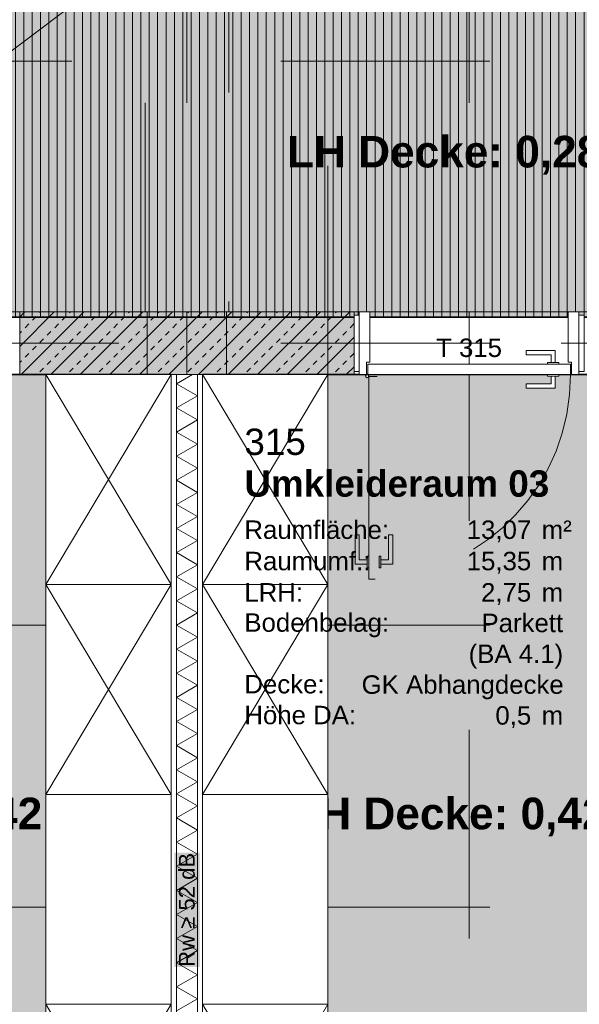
# Model space of a CAD drawing. Header units: metres. Extents: x -49 to 152, y -127 to 99.
# Tile 89 of 177: x -8.9 to -6.22, y -11.26 to -6.55. Entities that reach past the tile are written whole.
import ezdxf
from ezdxf.enums import TextEntityAlignment as Align

# ---------------------------------------------------------------- set-up
doc = ezdxf.new("R2010")
doc.units = ezdxf.units.M
for name, pattern in [('Achsen 01', [5.291531, 3.175, -1.058062, 0.352704, -0.705764]), ('gestrichelt - 01', [2, 1, -1]), ('ISO-07 Punktiert', [0.889, 0.127, -0.762]), ('Raster 01', [2, 1, -1]), ('VW-01 Strichlinie kurz', [2, 1, -1])]:
    doc.linetypes.add(name, pattern=pattern)
for name, color, linetype, lineweight, true_color in [('013_Beton und Stahlbetonarbeiten-000 Sichtbeton-341 tragende In', 5, 'Continuous', 5, 0x0000ff), ('021_DA-Kiesschüttung', 7, 'Continuous', 13, 0x777777), ('031_Metallbauarbeiten-350 Lamellendecke DS', 7, 'Continuous', 35, 0x666666), ('039_Trockenbauarbeiten-340 Dämmung', 7, 'Continuous', 9, 0xc0c0c0), ('039_Trockenbauarbeiten-350 Deckenspiegel', 7, 'Continuous', 35, 0x008011), ('AV1-Achsen', 1, 'Achsen 01', 18, 0xff0000), ('AV1-Einrichtung', 7, 'Continuous', 9, 0xa6a6a6), ('AV1-Raster', 7, 'Raster 01', 9, 0xa6a6a6), ('AV1-Stempel-Türnummern', 7, 'Continuous', 100, 0x02abea)]:
    doc.layers.add(name, color=color, linetype=linetype, lineweight=lineweight, true_color=true_color)
for name, color, linetype, lineweight in [('013_Beton und Stahlbetonarbeiten-000 Unterzüge', 7, 'ISO-07 Punktiert', 13), ('013_Beton und Stahlbetonarbeiten-340 Innenwände', 7, 'Continuous', 18), ('027_Tischlerarbeiten-340 Innentüren', 7, 'Continuous', 9), ('031_Metallbauarbeiten-340 Innentüren _ Elemente', 7, 'Continuous', 9), ('039_Trockenbauarbeiten-340 Gipskarton', 7, 'Continuous', 9), ('_1.35m (3D)', 7, 'Continuous', 9), ('_GRU (2D)', 7, 'Continuous', 9), ('_OG 3 (2D)', 7, 'Continuous', 9), ('_OG 3 - DS (2D)', 7, 'Continuous', 9), ('AV1-Akustikvorgaben-Trennwände', 7, 'Continuous', 5), ('AV1-Schnitt Achsen', 7, 'Achsen 01', 18), ('AV1-Stempel-Raumstempel', 7, 'Continuous', 9)]:
    doc.layers.add(name, color=color, linetype=linetype, lineweight=lineweight)
doc.styles.add('Arial', font='arial.ttf')
doc.styles.add('Arial (bold)', font='arialbd.ttf')

# ---------------------------------------------------------------- blocks, each defined once
blk = doc.blocks.new('Group-4')
at = {"layer": 'AV1-Raster'}
for p, q in [((-8.1, -22.95), (-8.1, 1.35)), ((-6.75, -22.95), (-6.75, 1.35)), ((1.35, -6.75), (-40.5, -6.75)), ((1.35, -8.1), (-40.5, -8.1)), ((1.35, -9.45), (-40.5, -9.45)), ((1.35, -10.8), (-40.5, -10.8))]:
    blk.add_line(p, q, dxfattribs=at)
blk = doc.blocks.new('1.35m (3D)')
at = {"layer": 'AV1-Raster', "color": 7}
blk.add_blockref('Group-4', (0, 0), dxfattribs=at)
blk = doc.blocks.new('OG 3 - DS (2D)')
at = {"layer": '031_Metallbauarbeiten-350 Lamellendecke DS', "linetype": 'Continuous', "lineweight": 0, "transparency": 33554508}
blk.add_hatch(color=254, dxfattribs=at).paths.add_polyline_path([(-4.175, -6.425), (-1.225, -6.425), (-1.225, -5.525), (-0.125, -5.525), (-0.125, -7.975), (-13.425, -7.975), (-13.425, -6.425), (-12.025, -6.425), (-12.025, -5.525), (-9.575, -5.525), (-9.575, -6.425), (-6.625, -6.425), (-6.625, -5.525), (-4.175, -5.525)])
at = {"layer": '031_Metallbauarbeiten-350 Lamellendecke DS', "linetype": 'Continuous', "lineweight": 9, "transparency": 33554508}
h = blk.add_hatch(dxfattribs=at)
h.set_pattern_fill('Lamellendecke', color=252, style=0, pattern_type=2)
h.set_pattern_definition([(90, (0, 0), (0.04, 0), [])])
h.paths.add_polyline_path([(-4.175, -6.425), (-1.225, -6.425), (-1.225, -5.525), (-0.125, -5.525), (-0.125, -7.975), (-13.425, -7.975), (-13.425, -6.425), (-12.025, -6.425), (-12.025, -5.525), (-9.575, -5.525), (-9.575, -6.425), (-6.625, -6.425), (-6.625, -5.525), (-4.175, -5.525)])
at = {"layer": '039_Trockenbauarbeiten-350 Deckenspiegel', "linetype": 'Continuous', "lineweight": 0, "transparency": 33554483}
for points in [[(-10.675, -8.25), (-8.175, -8.25), (-8.175, -13.375), (-10.675, -13.375)], [(-8.025, -8.25), (-5.475, -8.25), (-5.475, -13.375), (-8.025, -13.375)]]:
    blk.add_hatch(color=106, dxfattribs=at).paths.add_polyline_path(points)
at = {"layer": '031_Metallbauarbeiten-350 Lamellendecke DS', "flags": 128}
blk.add_lwpolyline([(-4.175, -6.425), (-1.225, -6.425), (-1.225, -5.525), (-0.125, -5.525), (-0.125, -7.975), (-13.425, -7.975), (-13.425, -6.425), (-12.025, -6.425), (-12.025, -5.525), (-9.575, -5.525), (-9.575, -6.425), (-6.625, -6.425), (-6.625, -5.525), (-4.175, -5.525)], close=True, dxfattribs=at)
at = {"layer": '039_Trockenbauarbeiten-350 Deckenspiegel', "flags": 128}
for points in [[(-10.675, -8.25), (-8.175, -8.25), (-8.175, -13.375), (-10.675, -13.375)], [(-8.025, -8.25), (-5.475, -8.25), (-5.475, -13.375), (-8.025, -13.375)]]:
    blk.add_lwpolyline(points, close=True, dxfattribs=at)
at = {"layer": '031_Metallbauarbeiten-350 Lamellendecke DS', "insert": (-6.775, -7.2), "char_height": 0.151309, "attachment_point": 5, "line_spacing_factor": 0.969122, "style": 'Arial (bold)'}
blk.add_mtext('LH Decke: 0,28m', dxfattribs=at)
at = {"layer": '039_Trockenbauarbeiten-350 Deckenspiegel', "char_height": 0.151309, "attachment_point": 5, "line_spacing_factor": 0.969122, "style": 'Arial (bold)'}
for insert in [(-9.45, -10.3682), (-6.75, -10.3682)]:
    blk.add_mtext('LH Decke: 0,42m', dxfattribs=dict(at, insert=insert))
blk = doc.blocks.new('Group-120')
at = {"color": 255, "transparency": 33554559}
blk.add_wipeout([(-8.025, -12.2696), (-8.025, -11.2647), (-7.425, -11.2647), (-7.425, -12.2696)], dxfattribs=at).dxf.layer = 'AV1-Einrichtung'
at = {"layer": 'AV1-Einrichtung'}
for p, q in [((-8.025, -11.2647), (-7.425, -12.2696)), ((-7.425, -11.2647), (-8.025, -12.2696))]:
    blk.add_line(p, q, dxfattribs=at)
at = {"layer": 'AV1-Einrichtung', "flags": 128}
blk.add_lwpolyline([(-8.025, -12.2696), (-8.025, -11.2647), (-7.425, -11.2647), (-7.425, -12.2696)], close=True, dxfattribs=at)
blk = doc.blocks.new('Group-121')
at = {"color": 255, "transparency": 33554559}
blk.add_wipeout([(-8.025, -10.2598), (-8.025, -9.2549), (-7.425, -9.2549), (-7.425, -10.2598)], dxfattribs=at).dxf.layer = 'AV1-Einrichtung'
at = {"layer": 'AV1-Einrichtung'}
for p, q in [((-8.025, -9.2549), (-7.425, -10.2598)), ((-7.425, -9.2549), (-8.025, -10.2598))]:
    blk.add_line(p, q, dxfattribs=at)
at = {"layer": 'AV1-Einrichtung', "flags": 128}
blk.add_lwpolyline([(-8.025, -10.2598), (-8.025, -9.2549), (-7.425, -9.2549), (-7.425, -10.2598)], close=True, dxfattribs=at)
blk = doc.blocks.new('Group-122')
at = {"color": 255, "transparency": 33554559}
blk.add_wipeout([(-8.025, -9.2549), (-8.025, -8.25), (-7.425, -8.25), (-7.425, -9.2549)], dxfattribs=at).dxf.layer = 'AV1-Einrichtung'
at = {"layer": 'AV1-Einrichtung'}
for p, q in [((-8.025, -8.25), (-7.425, -9.2549)), ((-7.425, -8.25), (-8.025, -9.2549))]:
    blk.add_line(p, q, dxfattribs=at)
at = {"layer": 'AV1-Einrichtung', "flags": 128}
blk.add_lwpolyline([(-8.025, -9.2549), (-8.025, -8.25), (-7.425, -8.25), (-7.425, -9.2549)], close=True, dxfattribs=at)
blk = doc.blocks.new('Group-128')
at = {"color": 255, "transparency": 33554559}
blk.add_wipeout([(-8.775, -12.2696), (-8.775, -11.2647), (-8.175, -11.2647), (-8.175, -12.2696)], dxfattribs=at).dxf.layer = 'AV1-Einrichtung'
at = {"layer": 'AV1-Einrichtung'}
for p, q in [((-8.775, -11.2647), (-8.175, -12.2696)), ((-8.175, -11.2647), (-8.775, -12.2696))]:
    blk.add_line(p, q, dxfattribs=at)
at = {"layer": 'AV1-Einrichtung', "flags": 128}
blk.add_lwpolyline([(-8.775, -12.2696), (-8.775, -11.2647), (-8.175, -11.2647), (-8.175, -12.2696)], close=True, dxfattribs=at)
blk = doc.blocks.new('Group-129')
at = {"color": 255, "transparency": 33554559}
blk.add_wipeout([(-8.775, -10.2598), (-8.775, -9.2549), (-8.175, -9.2549), (-8.175, -10.2598)], dxfattribs=at).dxf.layer = 'AV1-Einrichtung'
at = {"layer": 'AV1-Einrichtung'}
for p, q in [((-8.775, -9.2549), (-8.175, -10.2598)), ((-8.175, -9.2549), (-8.775, -10.2598))]:
    blk.add_line(p, q, dxfattribs=at)
at = {"layer": 'AV1-Einrichtung', "flags": 128}
blk.add_lwpolyline([(-8.775, -10.2598), (-8.775, -9.2549), (-8.175, -9.2549), (-8.175, -10.2598)], close=True, dxfattribs=at)
blk = doc.blocks.new('Group-130')
at = {"color": 255, "transparency": 33554559}
blk.add_wipeout([(-8.775, -9.2549), (-8.775, -8.25), (-8.175, -8.25), (-8.175, -9.2549)], dxfattribs=at).dxf.layer = 'AV1-Einrichtung'
at = {"layer": 'AV1-Einrichtung'}
for p, q in [((-8.775, -8.25), (-8.175, -9.2549)), ((-8.175, -8.25), (-8.775, -9.2549))]:
    blk.add_line(p, q, dxfattribs=at)
at = {"layer": 'AV1-Einrichtung', "flags": 128}
blk.add_lwpolyline([(-8.775, -9.2549), (-8.775, -8.25), (-8.175, -8.25), (-8.175, -9.2549)], close=True, dxfattribs=at)
blk = doc.blocks.new('Group-141')
at = {"layer": 'AV1-Einrichtung', "color": 7}
for name in ['Group-129', 'Group-121', 'Group-128', 'Group-120']:
    blk.add_blockref(name, (0, 0), dxfattribs=at)
for name in ['Group-130', 'Group-122']:
    blk.add_blockref(name, (0, 0), dxfattribs=at)
at = {"color": 255, "linetype": 'Continuous', "transparency": 33554559}
for points in [[(-8.775, -10.2598), (-8.175, -10.2598), (-8.175, -11.2647), (-8.775, -11.2647)], [(-8.025, -10.2598), (-7.425, -10.2598), (-7.425, -11.2647), (-8.025, -11.2647)]]:
    blk.add_wipeout(points, dxfattribs=at).dxf.layer = 'AV1-Einrichtung'
at = {"layer": 'AV1-Einrichtung', "linetype": 'Continuous', "flags": 128}
for points in [[(-8.775, -10.2598), (-8.175, -10.2598), (-8.175, -11.2647), (-8.775, -11.2647)], [(-8.025, -10.2598), (-7.425, -10.2598), (-7.425, -11.2647), (-8.025, -11.2647)]]:
    blk.add_lwpolyline(points, close=True, dxfattribs=at)
blk = doc.blocks.new('Group-146')
at = {"layer": '021_DA-Kiesschüttung', "color": 7}
blk.add_blockref('Group-141', (0, 0), dxfattribs=at)
blk = doc.blocks.new('Group-240')
at = {"color": 255, "linetype": 'Continuous', "lineweight": 5}
blk.add_wipeout([(-13.375, 8.05), (-8.25, 8.05), (-8.25, 8.15), (-13.375, 8.15)], dxfattribs=at).dxf.layer = '039_Trockenbauarbeiten-340 Dämmung'
blk = doc.blocks.new('Group-241')
at = {"layer": '039_Trockenbauarbeiten-340 Dämmung', "transparency": 33554687, "flags": 128}
blk.add_lwpolyline([(-11.2965, 8.15), (-11.2388, 8.05), (-11.1811, 8.15), (-11.1233, 8.05), (-11.0656, 8.15), (-11.0079, 8.05), (-10.9501, 8.15), (-10.8924, 8.05), (-10.8347, 8.15), (-10.7769, 8.05), (-10.7192, 8.15), (-10.6615, 8.05), (-10.6037, 8.15), (-10.546, 8.05), (-10.4882, 8.15), (-10.4305, 8.05), (-10.3728, 8.15), (-10.315, 8.05), (-10.2573, 8.15), (-10.1996, 8.05), (-10.1418, 8.15), (-10.0841, 8.05), (-10.0264, 8.15), (-9.9686, 8.05), (-9.9109, 8.15), (-9.8532, 8.05), (-9.7954, 8.15), (-9.7377, 8.05), (-9.68, 8.15), (-9.6222, 8.05), (-9.5645, 8.15), (-9.5068, 8.05), (-9.449, 8.15), (-9.3913, 8.05), (-9.3335, 8.15), (-9.2758, 8.05), (-9.2181, 8.15), (-9.1603, 8.05), (-9.1026, 8.15), (-9.0449, 8.05), (-8.9871, 8.15), (-8.9294, 8.05), (-8.8717, 8.15), (-8.8139, 8.05), (-8.7562, 8.15), (-8.6985, 8.05), (-8.6407, 8.15), (-8.583, 8.05), (-8.5253, 8.15), (-8.4675, 8.05), (-8.4098, 8.15), (-8.3521, 8.05), (-8.2943, 8.15), (-8.25, 8.0732)], dxfattribs=at)
blk = doc.blocks.new('Group-242')
at = {"layer": '039_Trockenbauarbeiten-340 Dämmung'}
blk.add_blockref('Group-240', (0, 0), dxfattribs=at)
at = {"layer": '039_Trockenbauarbeiten-340 Dämmung', "transparency": 33554687}
blk.add_blockref('Group-241', (0, 0), dxfattribs=at)
blk = doc.blocks.new('Parametric Object-27')
at = {"layer": '039_Trockenbauarbeiten-340 Dämmung', "color": 7, "transparency": 33554687}
blk.add_blockref('Group-242', (0, 0), dxfattribs=at)
at = {"layer": '039_Trockenbauarbeiten-340 Dämmung', "color": 0, "flags": 1}
for tag in ['IFC_UUID', 'instanceID', 'prm0_name', 'prm0_type', 'prm0_value', 'prm1_name', 'prm1_type', 'prm1_value', 'prm2_name', 'prm2_type', 'prm2_value', 'prm3_name', 'prm3_type', 'prm3_value', 'prm4_name', 'prm4_type', 'prm4_value', 'prm5_name', 'prm5_type', 'prm5_value', 'prm6_name', 'prm6_type', 'prm6_value']:
    blk.add_attdef(tag, (-8.15, -13.375), '', height=0.00018, dxfattribs=at)
blk = doc.blocks.new('COE - Innentür 1.10 _ 0.30')
at = {"layer": '027_Tischlerarbeiten-340 Innentüren', "color": 253, "linetype": 'gestrichelt - 01', "lineweight": 9, "transparency": 33554687, "flags": 128}
for points in [[(1.0575, 1.0375), (1.0375, 1.0375), (1.0375, 1.075), (0.9175, 1.075), (0.9175, 1.095), (1.0575, 1.095)], [(1.02, 1.0375), (1.075, 1.0375), (1.075, 1.03), (1.02, 1.03)], [(0.16, 1.03), (1.13, 1.03), (1.13, 0.98), (0.16, 0.98)], [(1.0575, 0.9725), (1.0375, 0.9725), (1.0375, 0.935), (0.9175, 0.935), (0.9175, 0.915), (1.0575, 0.915)], [(1.02, 0.98), (1.075, 0.98), (1.075, 0.9725), (1.02, 0.9725)]]:
    blk.add_lwpolyline(points, close=True, dxfattribs=at)
at = {"layer": '027_Tischlerarbeiten-340 Innentüren', "color": 253, "linetype": 'gestrichelt - 01', "lineweight": 9, "transparency": 33554687}
blk.add_arc((0.1575, 1.0375), 0.9725, 269.5581, 356.6163, dxfattribs=at)
at = {"color": 255}
for points in [[(-0.135, 1.1), (0.135, 1.1), (0.135, 1.075), (-0.135, 1.075)], [(-0.135, 0.025), (0.135, 0.025), (0.135, 0), (-0.135, 0)]]:
    blk.add_wipeout(points, dxfattribs=at).dxf.layer = '027_Tischlerarbeiten-340 Innentüren'
at = {"layer": '027_Tischlerarbeiten-340 Innentüren', "flags": 128}
for points in [[(-0.135, 1.1), (0.135, 1.1), (0.135, 1.075), (-0.135, 1.075)], [(-0.135, 0.025), (0.135, 0.025), (0.135, 0), (-0.135, 0)]]:
    blk.add_lwpolyline(points, close=True, dxfattribs=at)
at = {"color": 255}
blk.add_wipeout([(0.15, 0.06), (0.09, 0.06), (0.09, 0.075), (-0.15, 0.075), (-0.15, 0.025), (0.15, 0.025)], dxfattribs=at).dxf.layer = '027_Tischlerarbeiten-340 Innentüren'
at = {"layer": '027_Tischlerarbeiten-340 Innentüren', "flags": 128}
blk.add_lwpolyline([(0.15, 0.06), (0.09, 0.06), (0.09, 0.075), (-0.15, 0.075), (-0.15, 0.025), (0.15, 0.025)], close=True, dxfattribs=at)
at = {"color": 255}
blk.add_wipeout([(0.1, 1.035), (0.15, 1.035), (0.15, 0.065), (0.1, 0.065)], dxfattribs=at).dxf.layer = '027_Tischlerarbeiten-340 Innentüren'
at = {"layer": '027_Tischlerarbeiten-340 Innentüren', "flags": 128}
blk.add_lwpolyline([(0.1, 1.035), (0.15, 1.035), (0.15, 0.065), (0.1, 0.065)], close=True, dxfattribs=at)
at = {"color": 255}
for points in [[(0.15, 1.04), (0.09, 1.04), (0.09, 1.025), (-0.15, 1.025), (-0.15, 1.075), (0.15, 1.075)], [(0.0925, 0.1375), (0.0925, 0.1575), (0.055, 0.1575), (0.055, 0.2775), (0.035, 0.2775), (0.035, 0.1375)], [(0.1575, 0.1375), (0.1575, 0.1575), (0.195, 0.1575), (0.195, 0.2775), (0.215, 0.2775), (0.215, 0.1375)]]:
    blk.add_wipeout(points, dxfattribs=at).dxf.layer = '027_Tischlerarbeiten-340 Innentüren'
at = {"layer": '027_Tischlerarbeiten-340 Innentüren', "flags": 128}
for points in [[(0.15, 1.04), (0.09, 1.04), (0.09, 1.025), (-0.15, 1.025), (-0.15, 1.075), (0.15, 1.075)], [(0.0925, 0.1375), (0.0925, 0.1575), (0.055, 0.1575), (0.055, 0.2775), (0.035, 0.2775), (0.035, 0.1375)], [(0.1575, 0.1375), (0.1575, 0.1575), (0.195, 0.1575), (0.195, 0.2775), (0.215, 0.2775), (0.215, 0.1375)]]:
    blk.add_lwpolyline(points, close=True, dxfattribs=at)
at = {"color": 255}
for points in [[(0.165, 1.0375), (0.1628, 1.0322), (0.1575, 1.03), (0.1522, 1.0322), (0.15, 1.0375), (0.1522, 1.0428), (0.1575, 1.045), (0.1628, 1.0428)], [(0.0925, 0.175), (0.1, 0.175), (0.1, 0.12), (0.0925, 0.12)], [(0.15, 0.175), (0.1575, 0.175), (0.1575, 0.12), (0.15, 0.12)]]:
    blk.add_wipeout(points, dxfattribs=at).dxf.layer = '027_Tischlerarbeiten-340 Innentüren'
at = {"layer": '027_Tischlerarbeiten-340 Innentüren', "flags": 128}
for points in [[(0.0925, 0.175), (0.1, 0.175), (0.1, 0.12), (0.0925, 0.12)], [(0.15, 0.175), (0.1575, 0.175), (0.1575, 0.12), (0.15, 0.12)]]:
    blk.add_lwpolyline(points, close=True, dxfattribs=at)
at = {"layer": '027_Tischlerarbeiten-340 Innentüren'}
blk.add_circle((0.1575, 1.0375), 0.0075, dxfattribs=at)
blk = doc.blocks.new('Group-348')
at = {"layer": '031_Metallbauarbeiten-340 Innentüren _ Elemente', "insert": (-6.75, -8.1671), "char_height": 0.08826, "attachment_point": 8, "line_spacing_factor": 0.965511, "style": 'Arial'}
blk.add_mtext('T 315', dxfattribs=at)
at = {"layer": 'AV1-Stempel-Türnummern', "color": 0, "flags": 1}
for tag in ['Türnummer', 'Lichte_Breite', 'Panikfunktion', 'AT-Nr.', 'Schallschutzklasse']:
    blk.add_attdef(tag, (-6.9091, -8.171), '', height=0.00018, dxfattribs=at)
blk = doc.blocks.new('Raumstempel - Symbol - 1 (2D)')
at = {"layer": 'AV1-Stempel-Raumstempel', "attachment_point": 1, "line_spacing_factor": 0.967919, "style": 'Arial'}
for s, insert, char_height in [('m²', (1.6225, -0.6736), 0.08826), ('Raumfläche:', (0.2, -0.6736), 0.088263), ('Raumumf.:', (0.2, -0.8236), 0.08826), ('m', (1.6225, -0.8236), 0.0883), ('LRH:', (0.2, -0.9736), 0.08826), ('m', (1.6225, -0.9736), 0.0883), ('Bodenbelag:', (0.2, -1.118), 0.088263), ('Decke:', (0.2, -1.4131), 0.08826), ('Höhe DA:', (0.2, -1.5607), 0.08826), ('m', (1.6225, -1.5625), 0.0883)]:
    blk.add_mtext(s, dxfattribs=dict(at, insert=insert, char_height=char_height))
at = {"layer": 'AV1-Stempel-Raumstempel'}
for tag, style, p in [('Raumnummer', 'Arial', (0.2, -0.2337)), ('Raumname', 'Arial (bold)', (0.2, -0.4337))]:
    blk.add_attdef(tag, text='', height=0.1261, dxfattribs=dict(at, style=style)).set_placement(p, align=Align.TOP_LEFT)
at = {"layer": 'AV1-Stempel-Raumstempel', "style": 'Arial'}
for tag, p in [('Raumfläche', (1.5725, -0.6736)), ('Raumumfang', (1.5725, -0.8236)), ('LRH', (1.5725, -0.9736)), ('Bodenbelag', (1.7253, -1.1199)), ('Bodendetail', (1.7253, -1.2674)), ('Decke', (1.7278, -1.415)), ('Höhe_DA', (1.5725, -1.5625))]:
    blk.add_attdef(tag, text='', height=0.0883, dxfattribs=at).set_placement(p, align=Align.TOP_RIGHT)
blk = doc.blocks.new('OG 3 (2D)')
at = {"layer": '013_Beton und Stahlbetonarbeiten-000 Unterzüge', "color": 7, "linetype": 'Continuous', "lineweight": 9, "transparency": 33554687}
blk.add_line((-13.625, -7.95), (-0.125, -7.95), dxfattribs=at)
at = {"layer": '013_Beton und Stahlbetonarbeiten-000 Unterzüge', "linetype": 'VW-01 Strichlinie kurz', "flags": 128}
blk.add_lwpolyline([(-8.3, -7.95), (-8.3, -0.125), (-7.9, -0.125), (-7.9, -7.95)], close=True, dxfattribs=at)
at = {"layer": 'AV1-Einrichtung', "color": 7}
blk.add_blockref('Group-146', (0, 0), dxfattribs=at)
at = {"layer": '013_Beton und Stahlbetonarbeiten-000 Unterzüge', "linetype": 'VW-01 Strichlinie kurz', "flags": 128}
for points in [[(-10, -8.25), (-10, -7.95), (-8.9, -7.95), (-8.9, -8.25)], [(-7.3, -8.25), (-7.3, -7.95), (-6.2, -7.95), (-6.2, -8.25)]]:
    blk.add_lwpolyline(points, close=True, dxfattribs=at)
at = {"color": 255}
blk.add_wipeout([(-8.05, -13.375), (-8.05, -8.25), (-8.15, -8.25), (-8.15, -13.375)], dxfattribs=at).dxf.layer = '039_Trockenbauarbeiten-340 Dämmung'
at = {"layer": '039_Trockenbauarbeiten-340 Dämmung', "flags": 128}
blk.add_lwpolyline([(-8.05, -13.375), (-8.05, -8.25), (-8.15, -8.25), (-8.15, -13.375)], close=True, dxfattribs=at)
at = {"layer": '027_Tischlerarbeiten-340 Innentüren', "color": 7, "xscale": -1, "rotation": 90}
blk.add_blockref('COE - Innentür 1.10 _ 0.30', (-6.2, -8.1), dxfattribs=at)
at = {"layer": '013_Beton und Stahlbetonarbeiten-000 Sichtbeton-341 tragende In', "color": 30}
blk.add_solid([(-7.3, -8), (-7.3, -7.95), (-8.9, -8), (-8.9, -7.95)], dxfattribs=at)
at = {"layer": '013_Beton und Stahlbetonarbeiten-000 Unterzüge', "linetype": 'VW-01 Strichlinie kurz'}
blk.add_line((-10.6, -7.95), (0.125, 0.125), dxfattribs=at)
at = {"layer": '039_Trockenbauarbeiten-340 Dämmung', "rotation": 90}
blk.add_blockref('Parametric Object-27', (0, 0), dxfattribs=at)
at = {"layer": 'AV1-Stempel-Raumstempel'}
blk.add_blockref('Raumstempel - Symbol - 1 (2D)', (-8.025, -8.275), dxfattribs=at).add_auto_attribs({'Raumname': 'Umkleideraum 03', 'Raumnummer': '315', 'Bodendetail': '(BA 4.1)', 'Raumfläche': '13,07', 'LRH': '2,75', 'Raumumfang': '15,35', 'Höhe_DA': '0,5', 'Decke': 'GK Abhangdecke', 'Bodenbelag': 'Parkett'})
at = {"layer": 'AV1-Stempel-Türnummern', "color": 7}
blk.add_blockref('Group-348', (0, 0), dxfattribs=at)
at = {"color": 255}
for points in [[(-8.175, -13.375), (-8.175, -8.25), (-8.15, -8.25), (-8.15, -13.375)], [(-8.025, -13.375), (-8.025, -8.25), (-8.05, -8.25), (-8.05, -13.375)]]:
    blk.add_wipeout(points, dxfattribs=at).dxf.layer = '039_Trockenbauarbeiten-340 Gipskarton'
at = {"layer": '013_Beton und Stahlbetonarbeiten-340 Innenwände', "linetype": 'Continuous', "lineweight": 0, "true_color": 0xc0c0c0}
blk.add_hatch(color=9, dxfattribs=at).paths.add_polyline_path([(-8.9, -7.95), (-8.9, -8.25), (-7.3, -8.25), (-7.3, -7.95)])
at = {"layer": '013_Beton und Stahlbetonarbeiten-340 Innenwände', "linetype": 'Continuous', "lineweight": 13}
h = blk.add_hatch(dxfattribs=at)
h.set_pattern_fill('Stahlbeton', color=251, style=0, pattern_type=2)
h.set_pattern_definition([(45, (0, 0), (0.0707107, -0.0707107), [0.025, -0.025])])
h.paths.add_polyline_path([(-8.9, -7.95), (-8.9, -8.25), (-7.3, -8.25), (-7.3, -7.95)])
h = blk.add_hatch(dxfattribs=at)
h.set_pattern_fill('Stahlbeton-1', color=251, style=0, pattern_type=2)
h.set_pattern_definition([(-135, (0.03106, -0.03313), (0.0707107, -0.0707107), [])])
h.paths.add_polyline_path([(-8.9, -7.95), (-8.9, -8.25), (-7.3, -8.25), (-7.3, -7.95)])
at = {"layer": '013_Beton und Stahlbetonarbeiten-000 Unterzüge', "linetype": 'VW-01 Strichlinie kurz', "flags": 128}
blk.add_lwpolyline([(-8.29, -8.25), (-8.29, -7.95), (-7.91, -7.95), (-7.91, -8.25)], close=True, dxfattribs=at)
at = {"layer": '013_Beton und Stahlbetonarbeiten-340 Innenwände', "flags": 128}
blk.add_lwpolyline([(-8.9, -7.95), (-8.9, -8.25), (-7.3, -8.25), (-7.3, -7.95)], close=True, dxfattribs=at)
at = {"layer": '039_Trockenbauarbeiten-340 Gipskarton', "flags": 128}
for points in [[(-8.175, -13.375), (-8.175, -8.25), (-8.15, -8.25), (-8.15, -13.375)], [(-8.025, -13.375), (-8.025, -8.25), (-8.05, -8.25), (-8.05, -13.375)]]:
    blk.add_lwpolyline(points, close=True, dxfattribs=at)
at = {"layer": 'AV1-Akustikvorgaben-Trennwände', "color": 7}
blk.add_solid([(-8.0391, -11.0867), (-8.0391, -10.5383), (-8.1609, -11.0867), (-8.1609, -10.5383)], dxfattribs=at)
blk.add_solid([(-8.0391, -11.0867), (-8.0391, -10.5383), (-8.1609, -11.0867), (-8.1609, -10.5383)], dxfattribs=at)
at = {"layer": 'AV1-Akustikvorgaben-Trennwände', "insert": (-8.1, -10.8125), "char_height": 0.07565, "attachment_point": 5, "rotation": 90, "line_spacing_factor": 0.971931, "style": 'Arial'}
blk.add_mtext('Rw ≥ 52 dB', dxfattribs=at)
blk = doc.blocks.new('Group-884')
at = {"layer": 'AV1-Achsen'}
blk.add_line((-43.35, -8.1), (4.2, -8.1), dxfattribs=at)
blk = doc.blocks.new('Group-889')
at = {"layer": 'AV1-Schnitt Achsen'}
blk.add_line((-7.425, -26.3), (-7.425, 4.7), dxfattribs=at)
blk = doc.blocks.new('GRU (2D)')
at = {"layer": 'AV1-Achsen', "color": 7}
blk.add_blockref('Group-884', (0, 0), dxfattribs=at)
at = {"layer": 'AV1-Schnitt Achsen', "color": 7}
blk.add_blockref('Group-889', (0, 0), dxfattribs=at)

msp = doc.modelspace()

# ---------------------------------------------------------------- block references
at = {"layer": '_1.35m (3D)'}
msp.add_blockref('1.35m (3D)', (0, 0), dxfattribs=at)

# ---------------------------------------------------------------- next in the draw order: block references
at = {"layer": '_OG 3 - DS (2D)'}
msp.add_blockref('OG 3 - DS (2D)', (0, 0), dxfattribs=at)

# ---------------------------------------------------------------- next in the draw order: block references
at = {"layer": '_OG 3 (2D)'}
msp.add_blockref('OG 3 (2D)', (0, 0), dxfattribs=at)

# ---------------------------------------------------------------- next in the draw order: block references
at = {"layer": '_GRU (2D)'}
msp.add_blockref('GRU (2D)', (0, 0), dxfattribs=at)

doc.saveas('drawing.dxf')
